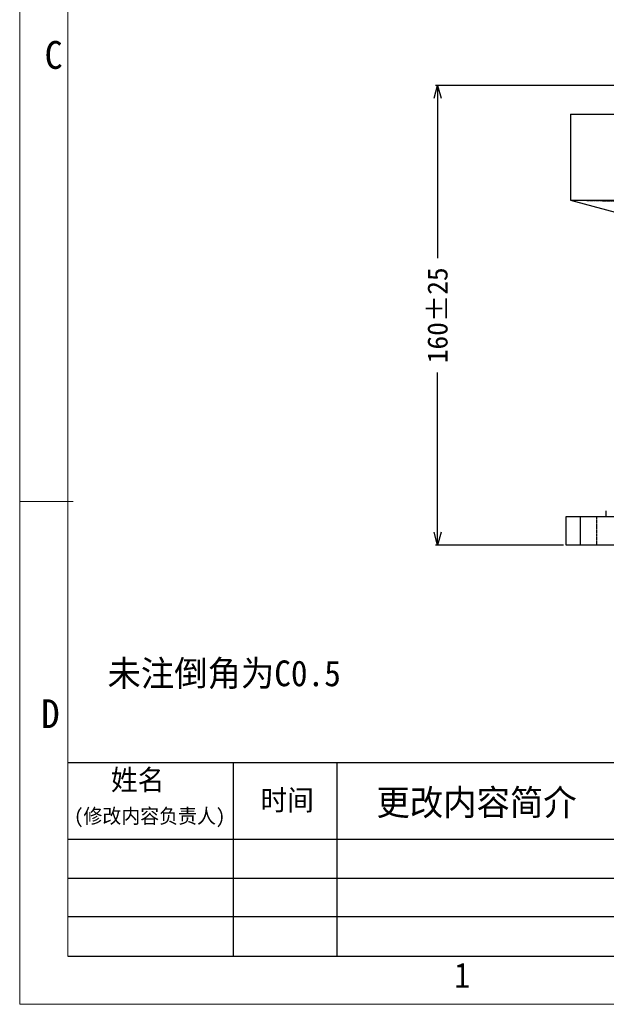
# Model space of a CAD drawing. Header units: millimetres. Extents: x -24622 to 57, y -1603 to 1112.
# Tile 1 of 219: x -23716 to -23512, y -510 to -167. Entities that reach past the tile are written whole.
import ezdxf
from ezdxf.enums import TextEntityAlignment as Align

# ---------------------------------------------------------------- set-up
doc = ezdxf.new("R2010")
doc.units = ezdxf.units.MM
doc.linetypes.add('HIDDEN', pattern=[0.2, 0.1, -0.1])
doc.layers.add('02___PRT_ALL_AXES', color=7, linetype='Continuous')
doc.layers.add('DEFAULT_2', color=8, linetype='HIDDEN')
doc.layers.add('用户自定义1', color=4, linetype='Continuous', lineweight=13)
doc.styles.add('样式 2', font='simkai.ttf', dxfattribs={"width": 0.95})
doc.dimstyles.new('7', dxfattribs={"dimtxt": 7, "dimasz": 4.5, "dimexe": 0.7, "dimexo": 0.9, "dimgap": 1.8, "dimtad": 0, "dimtxsty": 'Standard', "dimblk": 'OPEN30', "dimcen": 0, "dimclrd": 5, "dimclre": 3, "dimclrt": 256, "dimadec": 0, "dimazin": 2, "dimtm": 1e-09, "dimtfac": 0.6, "dimtofl": 0, "dimtmove": 0, "dimatfit": 3, "dimldrblk": 'OPEN30', "dimfxl": 1, "dimtolj": 1, "dimarcsym": 0})

# ---------------------------------------------------------------- blocks, each defined once
blk = doc.blocks.new('_Open30')
at = {"color": 0, "linetype": 'ByBlock', "lineweight": -2}
for p, q in [((-1, 0.268), (0, 0)), ((0, 0), (-1, -0.268)), ((0, 0), (-1, 0))]:
    blk.add_line(p, q, dxfattribs=at)
blk = doc.blocks.new('*D105')
at = {"color": 3, "linetype": 'ByBlock', "lineweight": -2}
for p, q in [((-23485.49, -189.78), (-23571.54, -189.78)), ((-23526.99, -349.77), (-23571.54, -349.77))]:
    blk.add_line(p, q, dxfattribs=at)
at = {"color": 5, "linetype": 'ByBlock', "lineweight": -2}
for p, q in [((-23570.84, -194.28), (-23570.84, -249.89)), ((-23570.84, -345.27), (-23570.84, -289.66))]:
    blk.add_line(p, q, dxfattribs=at)
at = {"layer": 'Defpoints', "color": 0, "linetype": 'ByBlock'}
for p in [(-23570.84, -189.78), (-23484.59, -189.78), (-23526.09, -349.77)]:
    blk.add_point(p, dxfattribs=at)
at = {"color": 5, "linetype": 'ByBlock', "lineweight": -2, "xscale": 4.5, "yscale": 4.5, "zscale": 4.5}
for p, rotation in [((-23570.84, -189.78), 90), ((-23570.84, -349.77), 270)]:
    blk.add_blockref('_Open30', p, dxfattribs=dict(at, rotation=rotation))
at = {"linetype": 'ByBlock', "insert": (-23570.84, -269.78), "char_height": 7, "attachment_point": 5, "rotation": 90}
blk.add_mtext('\\A1;160%%P25', dxfattribs=at)

msp = doc.modelspace()

# ---------------------------------------------------------------- linework, layer by layer
at = {"color": 7, "linetype": 'Continuous'}
for p, q in [((-23524.594, -199.777), (-23524.594, -229.777)), ((-23524.594, -199.777), (-23431.594, -199.777)), ((-23524.594, -229.777), (-23465.279, -229.777)), ((-23512.148, -339.775), (-23512.148, -337.775)), ((-23526.094, -349.775), (-23526.094, -339.775)), ((-23526.094, -339.775), (-23256.094, -339.775)), ((-23521.094, -349.775), (-23521.094, -339.775)), ((-23256.094, -349.775), (-23526.094, -349.775))]:
    msp.add_line(p, q, dxfattribs=at)
at = {"color": 7, "linetype": 'Continuous', "lineweight": 25}
for p, q in [((-23699.571, -425.332), (-23254.379, -425.332)), ((-23641.991, -425.332), (-23641.991, -492.799)), ((-23605.872, -425.332), (-23605.872, -492.799)), ((-23699.571, -452.06), (-23254.379, -452.06)), ((-23254.379, -465.7), (-23699.571, -465.7)), ((-23699.571, -479.009), (-23254.379, -479.009))]:
    msp.add_line(p, q, dxfattribs=at)
at = {"color": 0, "linetype": 'Continuous', "lineweight": 25}
msp.add_line((-23699.571, -492.799), (-22757.077, -492.799), dxfattribs=at)
at = {"layer": '02___PRT_ALL_AXES', "color": 7, "linetype": 'Continuous'}
for p, q in [((-23524.594, -199.777), (-23524.594, -229.777)), ((-23524.594, -229.777), (-23484.594, -240.495))]:
    msp.add_line(p, q, dxfattribs=at)
at = {"layer": 'DEFAULT_2', "color": 8, "linetype": 'HIDDEN'}
msp.add_line((-23515.594, -339.775), (-23515.594, -349.775), dxfattribs=at)
at = {"layer": 'DEFAULT_2', "color": 8, "linetype": 'HIDDEN', "start_tangent": (-0.9996684, 0.0257515), "end_tangent": (-0.9997666, 0.0216056)}
msp.add_spline([(-23353.594, -233.796), (-23378.64, -233.16), (-23439.093, -231.698), (-23499.547, -230.324), (-23524.594, -229.777)], degree=3, dxfattribs=at)
at = {"layer": '用户自定义1', "color": 0, "lineweight": 15, "ltscale": 0.3}
for p, q in [((-23716.294, -509.51), (-23716.294, 142.222)), ((-23699.582, -492.799), (-23699.582, 142.222)), ((-22757.077, -492.799), (-23699.582, -492.799)), ((-22740.366, -509.51), (-23716.294, -509.51))]:
    msp.add_line(p, q, dxfattribs=at)
at = {"layer": '用户自定义1', "lineweight": 15, "ltscale": 0.3}
msp.add_line((-23716.294, -334.601), (-23697.726, -334.601), dxfattribs=at)

# ---------------------------------------------------------------- texts
at = {"color": 7, "linetype": 'Continuous', "lineweight": 25, "attachment_point": 1, "style": '样式 2'}
for s, insert, char_height in [('未注倒角为C0.5', (-23685.756, -389.875), 8.9625), ('姓名', (-23684.524, -427.86), 7.17), ('时间', (-23632.504, -434.876), 7.17), ('更改内容简介', (-23592.152, -434.787), 8.9625), ('(修改内容负责人)', (-23697.384, -441.459), 5.0811)]:
    msp.add_mtext(s, dxfattribs=dict(at, insert=insert, char_height=char_height))
at = {"layer": '用户自定义1', "color": 0, "lineweight": 15, "ltscale": 0.3, "style": '样式 2', "width": 0.95}
for s, height, p in [('C', 9.688, (-23704.475, -184.04)), ('D', 10.027, (-23705.613, -413.421)), ('1', 8.719, (-23562.309, -503.755))]:
    msp.add_text(s, height=height, dxfattribs=at).set_placement(p, align=Align.CENTER)

# ---------------------------------------------------------------- dimensions: what is measured, and where the dimension line sits
at = {"color": 5, "linetype": 'ByBlock'}
dim = msp.add_linear_dim(base=(-23570.837, -189.777), p1=(-23526.094, -349.775), p2=(-23484.594, -189.777), angle=90, text='<>%%P25', dimstyle='7', dxfattribs=at)
dim.commit()
dim.dimension.update_dxf_attribs({"geometry": '*D105', "text_midpoint": (-23570.837, -269.776)})

doc.saveas('drawing.dxf')
